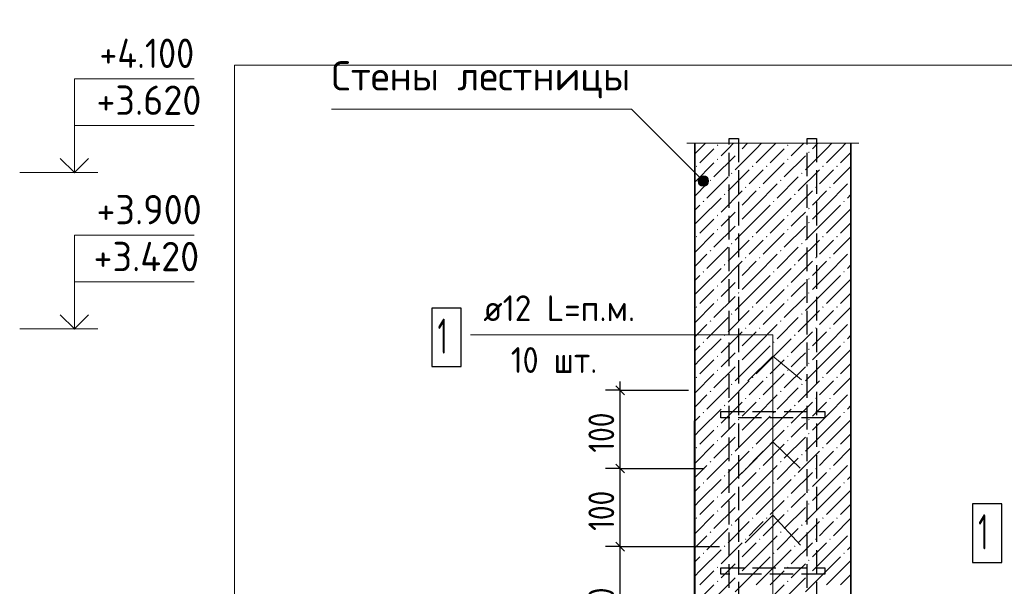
# Model space of a CAD drawing. Header units: millimetres. Extents: x 0 to 50400, y 0 to 35640.
# Tile 14 of 34: x 16581 to 26667, y 15635 to 21434. Entities that reach past the tile are written whole.
import ezdxf

# ---------------------------------------------------------------- set-up
doc = ezdxf.new("R2010")
doc.units = ezdxf.units.MM
doc.linetypes.add('______2', pattern=[324, 240, -84])
for name, color, linetype, lineweight in [('Standard', 7, 'Continuous', 25), ('ЖБ Перекрытие верхний уровень', 7, 'Continuous', 35), ('ЖБ Стена верхний уровень', 7, 'Continuous', 35), ('Размерная линия_ общее', 7, 'Continuous', 13)]:
    doc.layers.add(name, color=color, linetype=linetype, lineweight=lineweight)
doc.layers.add('Размерная выноска', color=7, linetype='Continuous')
doc.layers.add('Стена фоновая арматура Х1', color=7, linetype='______2', true_color=0xa0a0a0)
doc.layers.add('Стена фоновая затяжка С-обр.', color=7, linetype='______2', true_color=0xa0a0a0)
doc.layers.add('Фоновоя арматура Х1', color=7, linetype='Continuous', lineweight=18, true_color=0x656565)
doc.styles.add('ISOCPEUR', font='txt')

msp = doc.modelspace()

# ---------------------------------------------------------------- hatches: boundary and pattern name
at = {"layer": 'Standard', "linetype": 'Continuous', "lineweight": 13, "transparency": 33554687}
for points in [[(23546, 19745), (23598, 19835), (23532, 19769)], [(23532, 19769), (23598, 19835), (23571, 19835)], [(23532, 19769), (23571, 19835), (23532, 19797)], [(23532, 19797), (23571, 19835), (23546, 19821)], [(23546, 19745), (23622, 19821), (23598, 19835)], [(23571, 19731), (23622, 19821), (23546, 19745)], [(23571, 19731), (23636, 19797), (23622, 19821)], [(23598, 19731), (23636, 19797), (23571, 19731)], [(23598, 19731), (23636, 19769), (23636, 19797)], [(23636, 19769), (23598, 19731), (23622, 19745)]]:
    msp.add_hatch(color=7, dxfattribs=at).paths.add_polyline_path(points)
at = {"layer": 'ЖБ Стена верхний уровень', "linetype": 'Continuous', "lineweight": 18, "transparency": 33554687}
for points in [[(23722, 20149), (23729, 20157), (23737, 20149), (23729, 20142)], [(23938, 20077), (23945, 20085), (23953, 20077), (23945, 20070)], [(24442, 20149), (24449, 20157), (24457, 20149), (24449, 20142)], [(24658, 20077), (24665, 20085), (24673, 20077), (24665, 20070)], [(23722, 20005), (23729, 20013), (23737, 20005), (23729, 19998)], [(24442, 20005), (24449, 20013), (24457, 20005), (24449, 19998)], [(23506, 19933), (23513, 19941), (23521, 19933), (23513, 19926)], [(24082, 19933), (24089, 19941), (24097, 19933), (24089, 19926)], [(24226, 19933), (24233, 19941), (24241, 19933), (24233, 19926)], [(24802, 19933), (24809, 19941), (24817, 19933), (24809, 19926)], [(24946, 19933), (24953, 19941), (24961, 19933), (24953, 19926)], [(23650, 19789), (23657, 19797), (23665, 19789), (23657, 19782)], [(23866, 19861), (23873, 19869), (23881, 19861), (23873, 19854)], [(24370, 19789), (24377, 19797), (24385, 19789), (24377, 19782)], [(24586, 19861), (24593, 19869), (24601, 19861), (24593, 19854)], [(25090, 19789), (25096, 19796), (25096, 19783)], [(24010, 19717), (24017, 19725), (24025, 19717), (24017, 19710)], [(24154, 19717), (24161, 19725), (24169, 19717), (24161, 19710)], [(24730, 19717), (24737, 19725), (24745, 19717), (24737, 19710)], [(24874, 19717), (24881, 19725), (24889, 19717), (24881, 19710)], [(23578, 19573), (23585, 19581), (23593, 19573), (23585, 19566)], [(23794, 19645), (23801, 19653), (23809, 19645), (23801, 19638)], [(24298, 19573), (24305, 19581), (24313, 19573), (24305, 19566)], [(24514, 19645), (24521, 19653), (24529, 19645), (24521, 19638)], [(25018, 19573), (25025, 19581), (25033, 19573), (25025, 19566)], [(23938, 19501), (23945, 19509), (23953, 19501), (23945, 19494)], [(24658, 19501), (24665, 19509), (24673, 19501), (24665, 19494)], [(23722, 19429), (23729, 19437), (23737, 19429), (23729, 19422)], [(24442, 19429), (24449, 19437), (24457, 19429), (24449, 19422)], [(23722, 19285), (23729, 19293), (23737, 19285), (23729, 19278)], [(23938, 19357), (23945, 19365), (23953, 19357), (23945, 19350)], [(24442, 19285), (24449, 19293), (24457, 19285), (24449, 19278)], [(24658, 19357), (24665, 19365), (24673, 19357), (24665, 19350)], [(23506, 19213), (23513, 19221), (23521, 19213), (23513, 19206)], [(24082, 19213), (24089, 19221), (24097, 19213), (24089, 19206)], [(24226, 19213), (24233, 19221), (24241, 19213), (24233, 19206)], [(24802, 19213), (24809, 19221), (24817, 19213), (24809, 19206)], [(24946, 19213), (24953, 19221), (24961, 19213), (24953, 19206)], [(23650, 19069), (23657, 19077), (23665, 19069), (23657, 19062)], [(23866, 19141), (23873, 19149), (23881, 19141), (23873, 19134)], [(24370, 19069), (24377, 19077), (24385, 19069), (24377, 19062)], [(24586, 19141), (24593, 19149), (24601, 19141), (24593, 19134)], [(25090, 19069), (25096, 19076), (25096, 19063)], [(24010, 18997), (24017, 19005), (24025, 18997), (24017, 18990)], [(24154, 18997), (24161, 19005), (24169, 18997), (24161, 18990)], [(24730, 18997), (24737, 19005), (24745, 18997), (24737, 18990)], [(24874, 18997), (24881, 19005), (24889, 18997), (24881, 18990)], [(23794, 18925), (23801, 18933), (23809, 18925), (23801, 18918)], [(24514, 18925), (24521, 18933), (24529, 18925), (24521, 18918)], [(23578, 18853), (23585, 18861), (23593, 18853), (23585, 18846)], [(23938, 18781), (23945, 18789), (23953, 18781), (23945, 18774)], [(24298, 18853), (24305, 18861), (24313, 18853), (24305, 18846)], [(24658, 18781), (24665, 18789), (24673, 18781), (24665, 18774)], [(25018, 18853), (25025, 18861), (25033, 18853), (25025, 18846)], [(23722, 18709), (23729, 18717), (23737, 18709), (23729, 18702)], [(24442, 18709), (24449, 18717), (24457, 18709), (24449, 18702)], [(23722, 18565), (23729, 18573), (23737, 18565), (23729, 18558)], [(23938, 18637), (23945, 18645), (23953, 18637), (23945, 18630)], [(24442, 18565), (24449, 18573), (24457, 18565), (24449, 18558)], [(24658, 18637), (24665, 18645), (24673, 18637), (24665, 18630)], [(23506, 18493), (23513, 18501), (23521, 18493), (23513, 18486)], [(24082, 18493), (24089, 18501), (24097, 18493), (24089, 18486)], [(24226, 18493), (24233, 18501), (24241, 18493), (24233, 18486)], [(24802, 18493), (24809, 18501), (24817, 18493), (24809, 18486)], [(24946, 18493), (24953, 18501), (24961, 18493), (24953, 18486)], [(23866, 18421), (23873, 18429), (23881, 18421), (23873, 18414)], [(24586, 18421), (24593, 18429), (24601, 18421), (24593, 18414)], [(23650, 18349), (23657, 18357), (23665, 18349), (23657, 18342)], [(24010, 18277), (24017, 18285), (24025, 18277), (24017, 18270)], [(24154, 18277), (24161, 18285), (24169, 18277), (24161, 18270)], [(24370, 18349), (24377, 18357), (24385, 18349), (24377, 18342)], [(24730, 18277), (24737, 18285), (24745, 18277), (24737, 18270)], [(24874, 18277), (24881, 18285), (24889, 18277), (24881, 18270)], [(25090, 18349), (25096, 18356), (25096, 18343)], [(23794, 18205), (23801, 18213), (23809, 18205), (23801, 18198)], [(24514, 18205), (24521, 18213), (24529, 18205), (24521, 18198)], [(23578, 18133), (23585, 18141), (23593, 18133), (23585, 18126)], [(23938, 18061), (23945, 18069), (23953, 18061), (23945, 18054)], [(24298, 18133), (24305, 18141), (24313, 18133), (24305, 18126)], [(24658, 18061), (24665, 18069), (24673, 18061), (24665, 18054)], [(25018, 18133), (25025, 18141), (25033, 18133), (25025, 18126)], [(23722, 17989), (23729, 17997), (23737, 17989), (23729, 17982)], [(24442, 17989), (24449, 17997), (24457, 17989), (24449, 17982)], [(23938, 17917), (23945, 17925), (23953, 17917), (23945, 17910)], [(24658, 17917), (24665, 17925), (24673, 17917), (24665, 17910)], [(23506, 17773), (23513, 17781), (23521, 17773), (23513, 17766)], [(23722, 17845), (23729, 17853), (23737, 17845), (23729, 17838)], [(24082, 17773), (24089, 17781), (24097, 17773), (24089, 17766)], [(24226, 17773), (24233, 17781), (24241, 17773), (24233, 17766)], [(24442, 17845), (24449, 17853), (24457, 17845), (24449, 17838)], [(24802, 17773), (24809, 17781), (24817, 17773), (24809, 17766)], [(24946, 17773), (24953, 17781), (24961, 17773), (24953, 17766)], [(23866, 17701), (23873, 17709), (23881, 17701), (23873, 17694)], [(24586, 17701), (24593, 17709), (24601, 17701), (24593, 17694)], [(23650, 17629), (23657, 17637), (23665, 17629), (23657, 17622)], [(24010, 17557), (24017, 17565), (24025, 17557), (24017, 17550)], [(24154, 17557), (24161, 17565), (24169, 17557), (24161, 17550)], [(24370, 17629), (24377, 17637), (24385, 17629), (24377, 17622)], [(24730, 17557), (24737, 17565), (24745, 17557), (24737, 17550)], [(24874, 17557), (24881, 17565), (24889, 17557), (24881, 17550)], [(25090, 17629), (25096, 17636), (25096, 17623)], [(23794, 17485), (23801, 17493), (23809, 17485), (23801, 17478)], [(24514, 17485), (24521, 17493), (24529, 17485), (24521, 17478)], [(23578, 17413), (23585, 17421), (23593, 17413), (23585, 17406)], [(23938, 17341), (23945, 17349), (23953, 17341), (23945, 17334)], [(24298, 17413), (24305, 17421), (24313, 17413), (24305, 17406)], [(24658, 17341), (24665, 17349), (24673, 17341), (24665, 17334)], [(25018, 17413), (25025, 17421), (25033, 17413), (25025, 17406)], [(23722, 17269), (23729, 17277), (23737, 17269), (23729, 17262)], [(24442, 17269), (24449, 17277), (24457, 17269), (24449, 17262)], [(23938, 17197), (23945, 17205), (23953, 17197), (23945, 17190)], [(24658, 17197), (24665, 17205), (24673, 17197), (24665, 17190)], [(23506, 17053), (23513, 17061), (23521, 17053), (23513, 17046)], [(23722, 17125), (23729, 17133), (23737, 17125), (23729, 17118)], [(24082, 17053), (24089, 17061), (24097, 17053), (24089, 17046)], [(24226, 17053), (24233, 17061), (24241, 17053), (24233, 17046)], [(24442, 17125), (24449, 17133), (24457, 17125), (24449, 17118)], [(24802, 17053), (24809, 17061), (24817, 17053), (24809, 17046)], [(24946, 17053), (24953, 17061), (24961, 17053), (24953, 17046)], [(23866, 16981), (23873, 16989), (23881, 16981), (23873, 16974)], [(24586, 16981), (24593, 16989), (24601, 16981), (24593, 16974)], [(23650, 16909), (23657, 16917), (23665, 16909), (23657, 16902)], [(24010, 16837), (24017, 16845), (24025, 16837), (24017, 16830)], [(24154, 16837), (24161, 16845), (24169, 16837), (24161, 16830)], [(24370, 16909), (24377, 16917), (24385, 16909), (24377, 16902)], [(24730, 16837), (24737, 16845), (24745, 16837), (24737, 16830)], [(24874, 16837), (24881, 16845), (24889, 16837), (24881, 16830)], [(25090, 16909), (25096, 16916), (25096, 16903)], [(23794, 16765), (23801, 16773), (23809, 16765), (23801, 16758)], [(24514, 16765), (24521, 16773), (24529, 16765), (24521, 16758)], [(23578, 16693), (23585, 16701), (23593, 16693), (23585, 16686)], [(24298, 16693), (24305, 16701), (24313, 16693), (24305, 16686)], [(25018, 16693), (25025, 16701), (25033, 16693), (25025, 16686)], [(23722, 16549), (23729, 16557), (23737, 16549), (23729, 16542)], [(23938, 16621), (23945, 16629), (23953, 16621), (23945, 16614)], [(24442, 16549), (24449, 16557), (24457, 16549), (24449, 16542)], [(24658, 16621), (24665, 16629), (24673, 16621), (24665, 16614)], [(23938, 16477), (23945, 16485), (23953, 16477), (23945, 16470)], [(24658, 16477), (24665, 16485), (24673, 16477), (24665, 16470)], [(23506, 16333), (23513, 16341), (23521, 16333), (23513, 16326)], [(23722, 16405), (23729, 16413), (23737, 16405), (23729, 16398)], [(24082, 16333), (24089, 16341), (24097, 16333), (24089, 16326)], [(24226, 16333), (24233, 16341), (24241, 16333), (24233, 16326)], [(24442, 16405), (24449, 16413), (24457, 16405), (24449, 16398)], [(24802, 16333), (24809, 16341), (24817, 16333), (24809, 16326)], [(24946, 16333), (24953, 16341), (24961, 16333), (24953, 16326)], [(23866, 16261), (23873, 16269), (23881, 16261), (23873, 16254)], [(24586, 16261), (24593, 16269), (24601, 16261), (24593, 16254)], [(23650, 16189), (23657, 16197), (23665, 16189), (23657, 16182)], [(24370, 16189), (24377, 16197), (24385, 16189), (24377, 16182)], [(25090, 16189), (25096, 16196), (25096, 16183)], [(23794, 16045), (23801, 16053), (23809, 16045), (23801, 16038)], [(24010, 16117), (24017, 16125), (24025, 16117), (24017, 16110)], [(24154, 16117), (24161, 16125), (24169, 16117), (24161, 16110)], [(24514, 16045), (24521, 16053), (24529, 16045), (24521, 16038)], [(24730, 16117), (24737, 16125), (24745, 16117), (24737, 16110)], [(24874, 16117), (24881, 16125), (24889, 16117), (24881, 16110)], [(23578, 15973), (23585, 15981), (23593, 15973), (23585, 15966)], [(24298, 15973), (24305, 15981), (24313, 15973), (24305, 15966)], [(25018, 15973), (25025, 15981), (25033, 15973), (25025, 15966)], [(23722, 15829), (23729, 15837), (23737, 15829), (23729, 15822)], [(23938, 15901), (23945, 15909), (23953, 15901), (23945, 15894)], [(24442, 15829), (24449, 15837), (24457, 15829), (24449, 15822)], [(24658, 15901), (24665, 15909), (24673, 15901), (24665, 15894)], [(23938, 15757), (23945, 15765), (23953, 15757), (23945, 15750)], [(24658, 15757), (24665, 15765), (24673, 15757), (24665, 15750)], [(23722, 15685), (23729, 15693), (23737, 15685), (23729, 15678)], [(24442, 15685), (24449, 15693), (24457, 15685), (24449, 15678)]]:
    msp.add_hatch(color=7, dxfattribs=at).paths.add_polyline_path(points, flags=16)

# ---------------------------------------------------------------- linework, layer by layer
at = {"layer": 'Standard', "color": 7, "linetype": 'Continuous', "lineweight": 13, "transparency": 33554687}
for p, q in [((17381, 19870), (16581, 19870)), ((23546, 19821), (23546, 19821)), ((23622, 19821), (23622, 19821)), ((23546, 19745), (23546, 19745)), ((23622, 19745), (23622, 19745)), ((17381, 18270), (16581, 18270)), ((24296, 18208), (21200, 18208)), ((24296, 14272), (24296, 18208)), ((24041, 17737), (24296, 17992)), ((24296, 17992), (24589, 17747)), ((23975, 16791), (24296, 17112)), ((24296, 17112), (24577, 16845)), ((24011, 16079), (24296, 16363)), ((24296, 16363), (24581, 16057))]:
    msp.add_line(p, q, dxfattribs=at)
at = {"layer": 'Standard', "color": 254, "linetype": 'Continuous', "lineweight": 13, "true_color": 0xc4c4ff, "transparency": 33554687}
msp.add_lwpolyline([(18781, 11953), (29774, 11953), (29774, 20969), (18781, 20969), (18781, 11953)], dxfattribs=at)
at = {"layer": 'Standard', "color": 7, "linetype": 'Continuous', "lineweight": 13, "transparency": 33554687}
for points in [[(17141, 20350), (17141, 20830), (18369, 20830)], [(23584, 19783), (22849, 20518), (19775, 20518)], [(17141, 19870), (17141, 20350), (18369, 20350)], [(17141, 18750), (17141, 19230), (18369, 19230)], [(17141, 18270), (17141, 18750), (18369, 18750)]]:
    msp.add_lwpolyline(points, dxfattribs=at)
at = {"layer": 'Standard', "color": 7, "linetype": 'Continuous', "lineweight": 35, "transparency": 33554687}
for points in [[(16995, 20015), (17141, 19870), (17286, 20015)], [(16995, 18415), (17141, 18270), (17286, 18415)]]:
    msp.add_lwpolyline(points, dxfattribs=at)
at = {"layer": 'Standard', "color": 7, "linetype": 'Continuous', "lineweight": 13, "transparency": 33554687}
msp.add_circle((23584, 19783), 54, dxfattribs=at)
at = {"layer": 'ЖБ Перекрытие верхний уровень', "color": 7, "linetype": 'Continuous', "lineweight": 35, "transparency": 33554687}
for p, q in [((23496, 18929), (23496, 17329)), ((25095, 17329), (25095, 18929)), ((23495, 17329), (23495, 13489)), ((25095, 15089), (25095, 17329))]:
    msp.add_line(p, q, dxfattribs=at)
at = {"layer": 'ЖБ Стена верхний уровень', "color": 7, "linetype": 'Continuous', "lineweight": 35, "transparency": 33554687}
for p, q in [((23496, 20169), (23496, 18929)), ((25096, 18929), (25096, 20169)), ((23496, 18929), (23496, 12753)), ((25096, 18929), (25095, 18929)), ((25095, 18929), (25096, 18929)), ((25096, 15089), (25096, 18929))]:
    msp.add_line(p, q, dxfattribs=at)
at = {"layer": 'ЖБ Стена верхний уровень', "color": 9, "linetype": 'Continuous', "lineweight": 18, "true_color": 0xc7c7c7, "transparency": 33554687}
for p, q in [((23549, 20113), (23496, 20060)), ((23549, 20113), (23605, 20169)), ((23693, 20113), (23549, 19969)), ((23765, 20041), (23837, 20113)), ((23837, 20113), (23893, 20169)), ((24125, 20113), (23909, 19897)), ((24037, 20169), (23981, 20113)), ((24181, 20169), (24125, 20113)), ((24269, 20113), (24125, 19969)), ((24269, 20113), (24325, 20169)), ((24413, 20113), (24269, 19969)), ((24485, 20041), (24557, 20113)), ((24557, 20113), (24613, 20169)), ((24845, 20113), (24629, 19897)), ((24757, 20169), (24701, 20113)), ((24901, 20169), (24845, 20113)), ((24989, 20113), (24845, 19969)), ((24989, 20113), (25045, 20169)), ((25096, 20076), (24989, 19969)), ((23909, 20041), (23693, 19825)), ((24629, 20041), (24413, 19825)), ((23693, 19969), (23496, 19772)), ((24053, 19897), (23837, 19681)), ((24125, 19825), (24197, 19897)), ((24413, 19969), (24197, 19753)), ((24773, 19897), (24557, 19681)), ((24845, 19825), (24917, 19897)), ((25096, 19932), (24917, 19753)), ((23837, 19825), (23621, 19609)), ((24053, 19753), (24125, 19825)), ((24557, 19825), (24341, 19609)), ((24773, 19753), (24845, 19825)), ((23496, 19628), (23621, 19753)), ((23981, 19681), (23765, 19465)), ((24125, 19681), (23981, 19537)), ((24125, 19537), (24341, 19753)), ((24701, 19681), (24485, 19465)), ((24845, 19681), (24701, 19537)), ((24845, 19537), (25061, 19753)), ((23549, 19393), (23765, 19609)), ((24269, 19393), (24485, 19609)), ((25096, 19644), (25061, 19609)), ((23549, 19537), (23496, 19484)), ((24125, 19537), (23981, 19393)), ((24269, 19537), (24125, 19393)), ((24845, 19537), (24701, 19393)), ((24989, 19537), (24845, 19393)), ((24989, 19393), (25096, 19500)), ((23549, 19393), (23496, 19340)), ((23693, 19393), (23549, 19249)), ((23765, 19321), (23837, 19393)), ((23837, 19393), (23909, 19465)), ((24125, 19393), (23909, 19177)), ((24269, 19393), (24125, 19249)), ((24413, 19393), (24269, 19249)), ((24485, 19321), (24557, 19393)), ((24557, 19393), (24629, 19465)), ((24845, 19393), (24629, 19177)), ((24989, 19393), (24845, 19249)), ((23909, 19321), (23693, 19105)), ((24629, 19321), (24413, 19105)), ((25096, 19356), (24989, 19249)), ((23693, 19249), (23496, 19052)), ((24053, 19177), (23837, 18961)), ((24125, 19105), (24197, 19177)), ((24413, 19249), (24197, 19033)), ((24773, 19177), (24557, 18961)), ((24845, 19105), (24917, 19177)), ((25096, 19212), (24917, 19033)), ((23837, 19105), (23621, 18889)), ((24053, 19033), (24125, 19105)), ((24557, 19105), (24341, 18889)), ((24773, 19033), (24845, 19105)), ((23496, 18908), (23621, 19033)), ((24125, 18817), (24341, 19033)), ((24845, 18817), (25061, 19033)), ((23549, 18673), (23765, 18889)), ((23981, 18961), (23765, 18745)), ((24125, 18961), (23981, 18817)), ((24269, 18673), (24485, 18889)), ((24701, 18961), (24485, 18745)), ((24845, 18961), (24701, 18817)), ((25096, 18924), (25061, 18889)), ((23549, 18817), (23496, 18764)), ((24125, 18817), (23981, 18673)), ((24269, 18817), (24125, 18673)), ((24845, 18817), (24701, 18673)), ((24989, 18817), (24845, 18673)), ((24989, 18673), (25096, 18780)), ((23549, 18673), (23496, 18620)), ((23693, 18673), (23549, 18529)), ((23765, 18601), (23837, 18673)), ((23837, 18673), (23909, 18745)), ((24125, 18673), (23909, 18457)), ((24269, 18673), (24125, 18529)), ((24413, 18673), (24269, 18529)), ((24485, 18601), (24557, 18673)), ((24557, 18673), (24629, 18745)), ((24845, 18673), (24629, 18457)), ((24989, 18673), (24845, 18529)), ((23909, 18601), (23693, 18385)), ((24629, 18601), (24413, 18385)), ((25096, 18636), (24989, 18529)), ((23693, 18529), (23496, 18332)), ((24413, 18529), (24197, 18313)), ((25096, 18492), (24917, 18313)), ((23837, 18385), (23621, 18169)), ((24053, 18457), (23837, 18241)), ((24053, 18313), (24125, 18385)), ((24125, 18385), (24197, 18457)), ((24557, 18385), (24341, 18169)), ((24773, 18457), (24557, 18241)), ((24773, 18313), (24845, 18385)), ((24845, 18385), (24917, 18457)), ((23496, 18188), (23621, 18313)), ((24125, 18097), (24341, 18313)), ((24845, 18097), (25061, 18313)), ((23549, 17953), (23765, 18169)), ((23981, 18241), (23765, 18025)), ((24125, 18241), (23981, 18097)), ((24269, 17953), (24485, 18169)), ((24701, 18241), (24485, 18025)), ((24845, 18241), (24701, 18097)), ((25096, 18204), (25061, 18169)), ((23549, 18097), (23496, 18044)), ((24125, 18097), (23981, 17953)), ((24269, 18097), (24125, 17953)), ((24845, 18097), (24701, 17953)), ((24989, 18097), (24845, 17953)), ((24989, 17953), (25096, 18060)), ((23837, 17953), (23909, 18025)), ((24557, 17953), (24629, 18025)), ((23549, 17953), (23496, 17900)), ((23693, 17953), (23549, 17809)), ((23909, 17881), (23693, 17665)), ((23765, 17881), (23837, 17953)), ((24125, 17953), (23909, 17737)), ((24269, 17953), (24125, 17809)), ((24413, 17953), (24269, 17809)), ((24629, 17881), (24413, 17665)), ((24485, 17881), (24557, 17953)), ((24845, 17953), (24629, 17737)), ((24989, 17953), (24845, 17809)), ((25096, 17916), (24989, 17809)), ((23693, 17809), (23496, 17612)), ((24413, 17809), (24197, 17593)), ((25096, 17772), (24917, 17593)), ((23837, 17665), (23621, 17449)), ((24053, 17737), (23837, 17521)), ((24053, 17593), (24125, 17665)), ((24125, 17665), (24197, 17737)), ((24557, 17665), (24341, 17449)), ((24773, 17737), (24557, 17521)), ((24773, 17593), (24845, 17665)), ((24845, 17665), (24917, 17737)), ((23496, 17468), (23621, 17593)), ((24125, 17377), (24341, 17593)), ((24845, 17377), (25061, 17593)), ((23981, 17521), (23765, 17305)), ((24125, 17521), (23981, 17377)), ((24701, 17521), (24485, 17305)), ((24845, 17521), (24701, 17377)), ((25096, 17484), (25061, 17449)), ((23549, 17377), (23496, 17324)), ((23549, 17233), (23765, 17449)), ((24125, 17377), (23981, 17233)), ((24269, 17377), (24125, 17233)), ((24269, 17233), (24485, 17449)), ((24845, 17377), (24701, 17233)), ((24989, 17377), (24845, 17233)), ((23837, 17233), (23909, 17305)), ((24557, 17233), (24629, 17305)), ((24989, 17233), (25096, 17340)), ((23549, 17233), (23496, 17180)), ((23693, 17233), (23549, 17089)), ((23909, 17161), (23693, 16945)), ((23765, 17161), (23837, 17233)), ((24125, 17233), (23909, 17017)), ((24269, 17233), (24125, 17089)), ((24413, 17233), (24269, 17089)), ((24629, 17161), (24413, 16945)), ((24485, 17161), (24557, 17233)), ((24845, 17233), (24629, 17017)), ((24989, 17233), (24845, 17089)), ((25096, 17196), (24989, 17089)), ((23693, 17089), (23496, 16892)), ((24413, 17089), (24197, 16873)), ((25096, 17052), (24917, 16873)), ((24053, 17017), (23837, 16801)), ((24125, 16945), (24197, 17017)), ((24773, 17017), (24557, 16801)), ((24845, 16945), (24917, 17017)), ((23496, 16748), (23621, 16873)), ((23837, 16945), (23621, 16729)), ((24053, 16873), (24125, 16945)), ((24125, 16657), (24341, 16873)), ((24557, 16945), (24341, 16729)), ((24773, 16873), (24845, 16945)), ((24845, 16657), (25061, 16873)), ((23981, 16801), (23765, 16585)), ((24125, 16801), (23981, 16657)), ((24701, 16801), (24485, 16585)), ((24845, 16801), (24701, 16657)), ((25096, 16764), (25061, 16729)), ((23549, 16657), (23496, 16604)), ((23549, 16513), (23765, 16729)), ((24125, 16657), (23981, 16513)), ((24269, 16657), (24125, 16513)), ((24269, 16513), (24485, 16729)), ((24845, 16657), (24701, 16513)), ((24989, 16657), (24845, 16513)), ((23837, 16513), (23909, 16585)), ((24557, 16513), (24629, 16585)), ((24989, 16513), (25096, 16620)), ((23549, 16513), (23496, 16460)), ((23693, 16513), (23549, 16369)), ((23909, 16441), (23693, 16225)), ((23765, 16441), (23837, 16513)), ((24125, 16513), (23909, 16297)), ((24269, 16513), (24125, 16369)), ((24413, 16513), (24269, 16369)), ((24629, 16441), (24413, 16225)), ((24485, 16441), (24557, 16513)), ((24845, 16513), (24629, 16297)), ((24989, 16513), (24845, 16369)), ((25096, 16476), (24989, 16369)), ((23693, 16369), (23496, 16172)), ((24413, 16369), (24197, 16153)), ((24053, 16297), (23837, 16081)), ((24125, 16225), (24197, 16297)), ((24773, 16297), (24557, 16081)), ((24845, 16225), (24917, 16297)), ((25096, 16332), (24917, 16153)), ((23496, 16028), (23621, 16153)), ((23837, 16225), (23621, 16009)), ((24053, 16153), (24125, 16225)), ((24125, 15937), (24341, 16153)), ((24557, 16225), (24341, 16009)), ((24773, 16153), (24845, 16225)), ((24845, 15937), (25061, 16153)), ((23981, 16081), (23765, 15865)), ((24125, 16081), (23981, 15937)), ((24701, 16081), (24485, 15865)), ((24845, 16081), (24701, 15937)), ((25096, 16044), (25061, 16009)), ((23549, 15937), (23496, 15884)), ((23549, 15793), (23765, 16009)), ((24125, 15937), (23981, 15793)), ((24269, 15937), (24125, 15793)), ((24269, 15793), (24485, 16009)), ((24845, 15937), (24701, 15793)), ((24989, 15937), (24845, 15793)), ((23837, 15793), (23909, 15865)), ((24557, 15793), (24629, 15865)), ((24989, 15793), (25096, 15900)), ((23549, 15793), (23496, 15740)), ((23693, 15793), (23549, 15649)), ((23765, 15721), (23837, 15793)), ((24125, 15793), (23909, 15577)), ((24269, 15793), (24125, 15649)), ((24413, 15793), (24269, 15649)), ((24485, 15721), (24557, 15793)), ((24845, 15793), (24629, 15577)), ((24989, 15793), (24845, 15649)), ((25096, 15756), (24989, 15649)), ((23693, 15649), (23496, 15452)), ((23909, 15721), (23693, 15505)), ((24413, 15649), (24197, 15433)), ((24629, 15721), (24413, 15505))]:
    msp.add_line(p, q, dxfattribs=at)
at = {"layer": 'Размерная выноска', "color": 7, "linetype": 'Continuous', "lineweight": 13, "transparency": 33554687}
msp.add_line((23416, 20169), (25176, 20169), dxfattribs=at)
at = {"layer": 'Размерная линия_ общее', "color": 7, "linetype": 'Continuous', "lineweight": 25, "transparency": 33554687}
for p, q in [((22776, 17596), (22686, 17686)), ((22776, 16796), (22686, 16886)), ((22776, 15996), (22686, 16086))]:
    msp.add_line(p, q, dxfattribs=at)
at = {"layer": 'Размерная линия_ общее', "color": 7, "linetype": 'Continuous', "lineweight": -3, "transparency": 33554687}
for p, q in [((22731, 17641), (22731, 17731)), ((22731, 16841), (22731, 17641)), ((22731, 16041), (22731, 16841)), ((22731, 14841), (22731, 16041))]:
    msp.add_line(p, q, dxfattribs=at)
at = {"layer": 'Размерная линия_ общее', "color": 253, "linetype": 'Continuous', "lineweight": -3, "true_color": 0xa0a0a0, "transparency": 33554687}
for p, q in [((22731, 17641), (22581, 17641)), ((22731, 17641), (22881, 17641)), ((22731, 17641), (23431, 17641)), ((22731, 16841), (22581, 16841)), ((22731, 16841), (22881, 16841)), ((22731, 16841), (23591, 16841)), ((22731, 16041), (22581, 16041)), ((22731, 16041), (22881, 16041)), ((22731, 16041), (23751, 16041))]:
    msp.add_line(p, q, dxfattribs=at)
at = {"layer": 'Стена фоновая арматура Х1', "color": 253, "linetype": '______2', "lineweight": -3, "true_color": 0xa0a0a0, "transparency": 33554687}
for points in [[(23848, 12705), (23848, 20217), (23944, 20217), (23944, 12705), (23848, 12705)], [(23848, 12705), (23848, 20217), (23944, 20217), (23944, 12705), (23848, 12705)], [(24648, 12705), (24648, 20217), (24744, 20217), (24744, 12705), (24648, 12705)], [(24648, 12705), (24648, 20217), (24744, 20217), (24744, 12705), (24648, 12705)]]:
    msp.add_lwpolyline(points, dxfattribs=at)
at = {"layer": 'Стена фоновая затяжка С-обр.', "color": 253, "linetype": '______2', "lineweight": -3, "true_color": 0xa0a0a0, "transparency": 33554687}
for points in [[(24828, 17361), (23764, 17361), (23764, 17425), (24828, 17425), (24828, 17361)], [(24828, 15761), (23764, 15761), (23764, 15825), (24828, 15825), (24828, 15761)]]:
    msp.add_lwpolyline(points, dxfattribs=at)
at = {"layer": 'Фоновоя арматура Х1', "color": 7, "linetype": 'Continuous', "lineweight": 25, "transparency": 33554687}
for points in [[(20803, 17883), (21103, 17883), (21103, 18483), (20803, 18483), (20803, 17883)], [(26341, 15880), (26641, 15880), (26641, 16480), (26341, 16480), (26341, 15880)]]:
    msp.add_lwpolyline(points, dxfattribs=at)

# ---------------------------------------------------------------- texts
at = {"layer": 'Standard', "color": 7, "linetype": 'Continuous', "lineweight": 25, "transparency": 33554687, "char_height": 300, "attachment_point": 7, "style": 'ISOCPEUR'}
for s, insert, width in [('\\W0.98;Стены лестницы', (19775, 20628), 3235.57), ('\\W0.90;+4.100', (17397, 20940), 1244.55), ('\\W0.95;+3.620', (17367, 20460), 1281.45), ('\\W0.95;+3.900', (17367, 19340), 1281.45), ('\\W0.95;+3.420', (17337, 18860), 1311.68)]:
    msp.add_mtext(s, dxfattribs=dict(at, insert=insert, width=width))
at = {"layer": 'Standard', "color": 7, "linetype": 'Continuous', "lineweight": 25, "transparency": 33554687, "insert": (21612, 17819), "char_height": 264, "width": 1148.99, "attachment_point": 7, "rotation": 359.9998, "style": 'ISOCPEUR'}
msp.add_mtext('\\W0.91;10 шт.', dxfattribs=at)
at = {"layer": 'Размерная линия_ общее', "color": 7, "linetype": 'Continuous', "lineweight": 25, "transparency": 33554687, "char_height": 264, "width": 610.29, "attachment_point": 7, "rotation": 90, "style": 'ISOCPEUR'}
for s, insert in [('\\W0.83;100', (22671, 17003)), ('\\W0.83;100', (22671, 16203)), ('\\W0.83;150', (22671, 15203))]:
    msp.add_mtext(s, dxfattribs=dict(at, insert=insert))
at = {"layer": 'Фоновоя арматура Х1', "color": 7, "linetype": 'Continuous', "lineweight": 13, "transparency": 33554687, "attachment_point": 7, "style": 'ISOCPEUR'}
for s, insert, char_height, width in [('\\W0.94;ø12 L=п.м. ', (21330, 18349), 264, 1918.98), ('\\W0.56;1', (20863, 18015), 360, 279.99), ('\\W0.56;1', (26401, 16012), 360, 280)]:
    msp.add_mtext(s, dxfattribs=dict(at, insert=insert, char_height=char_height, width=width))

doc.saveas('drawing.dxf')
